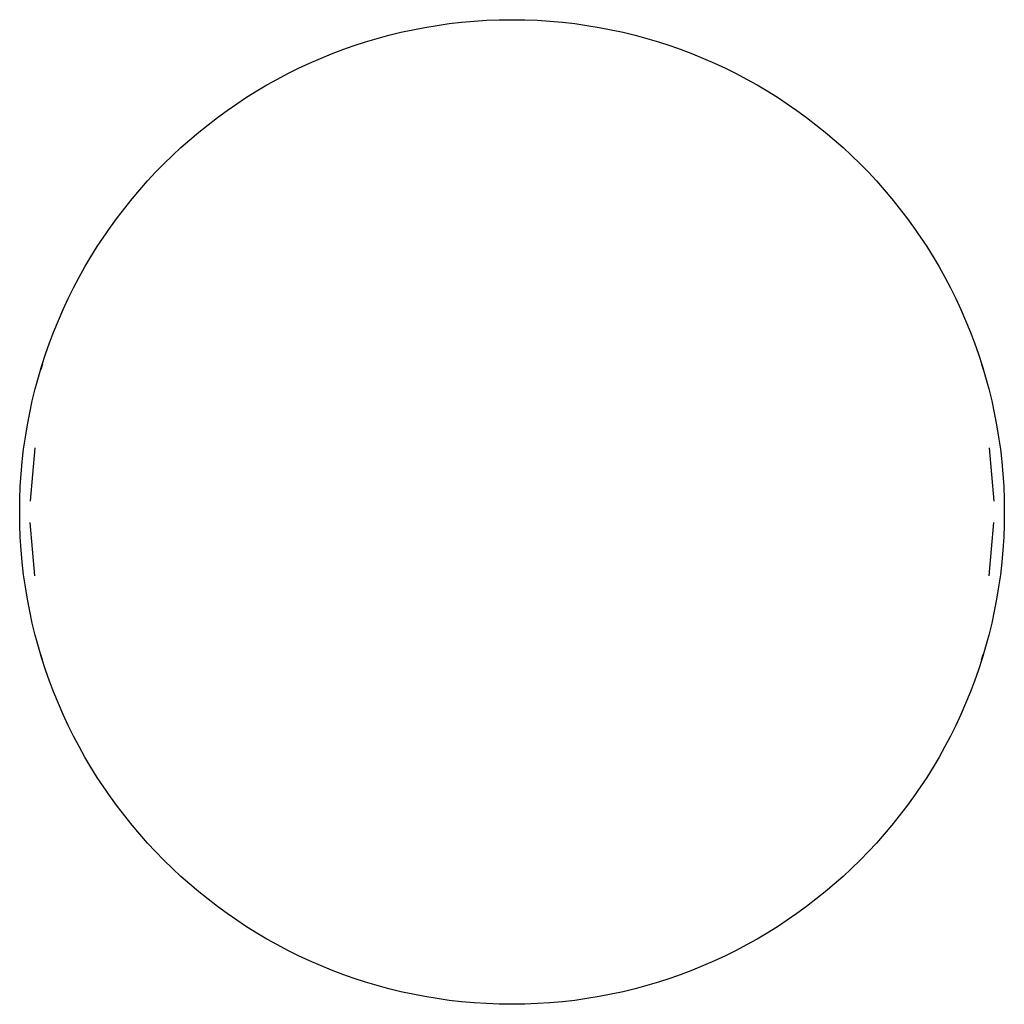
# Model space of a CAD drawing. Header units: metres. Extents: x -900 to 900, y 531 to 2331.
import ezdxf

# ---------------------------------------------------------------- set-up
doc = ezdxf.new("R2010")
doc.units = ezdxf.units.M
doc.header["$LTSCALE"] = 0.0125
doc.layers.add('911_UNTERKONSTRUKTION', color=1, linetype='Continuous')
doc.layers.add('KONSTRUKTIONSLINIE', color=1, linetype='Continuous', plot=False)

msp = doc.modelspace()

# ---------------------------------------------------------------- linework, layer by layer
at = {"layer": '911_UNTERKONSTRUKTION', "extrusion": (0, 0, -1)}
for p, q in [((-872.4, 1548.2, 25), (-880.9, 1450.7, 25)), ((872.4, 1548.2, 25), (880.9, 1450.7, 25)), ((-872.4, 1314.2, 25), (-880.9, 1411.7, 25)), ((872.4, 1314.2, 25), (880.9, 1411.7, 25))]:
    msp.add_line(p, q, dxfattribs=at)
at = {"layer": '911_UNTERKONSTRUKTION'}
for points in [[(-858.4, 1701.7), (-861.5, 1691.8)], [(858.4, 1701.7), (861.5, 1691.8)], [(-858.4, 1160.7), (-861.5, 1170.6)], [(858.4, 1160.7), (861.5, 1170.6)]]:
    msp.add_lwpolyline(points, dxfattribs=at)
at = {"layer": 'KONSTRUKTIONSLINIE'}
msp.add_circle((0, 1431.2), 900, dxfattribs=at)

doc.saveas('drawing.dxf')
